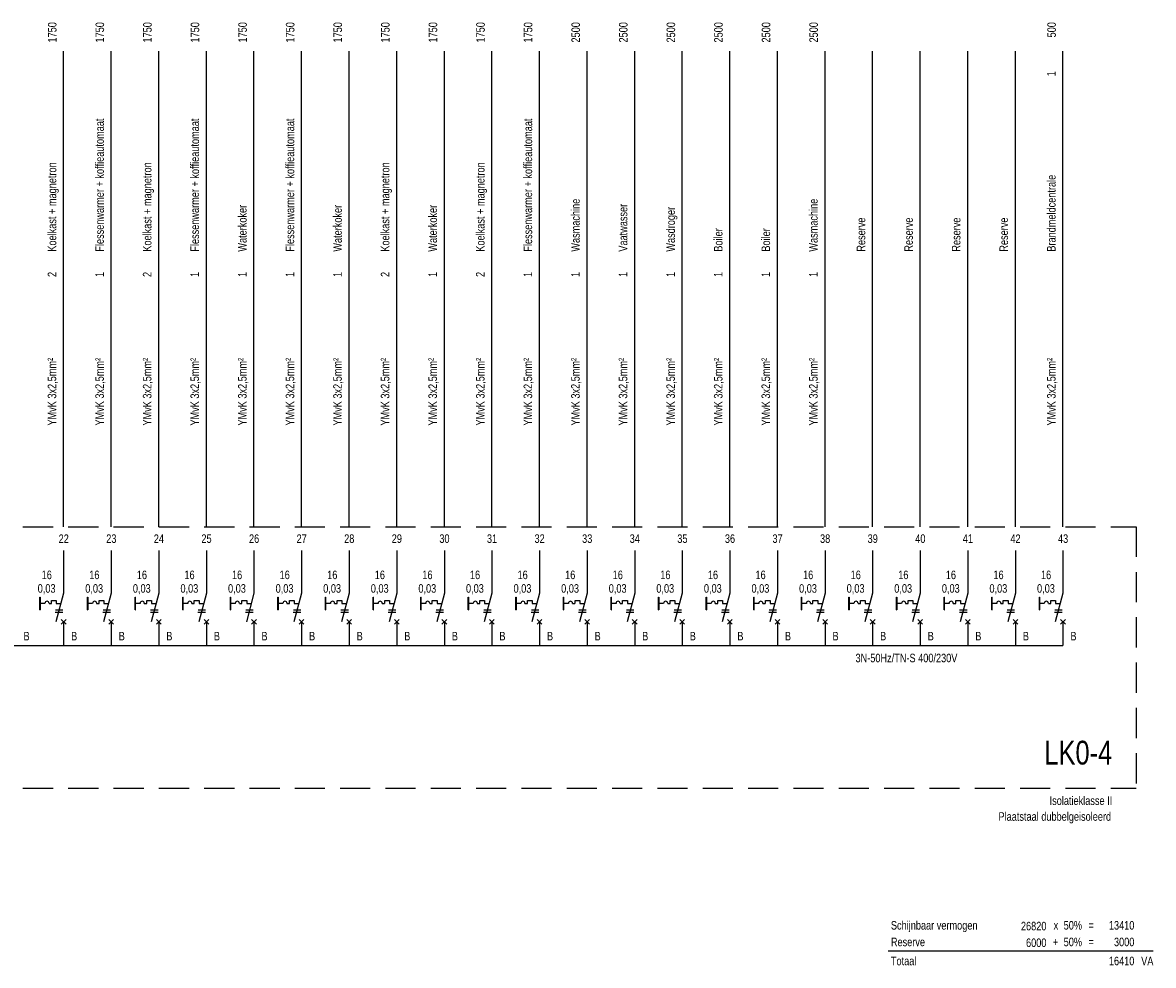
# Model space of a CAD drawing. Header units: millimetres. Extents: x -31842 to 195000, y -27609 to 95000.
# Tile 12 of 21: x 32738 to 56500, y -26315 to -6490. Entities that reach past the tile are written whole.
import ezdxf
from ezdxf.enums import TextEntityAlignment as Align

# ---------------------------------------------------------------- set-up
doc = ezdxf.new("R2010")
doc.units = ezdxf.units.MM
doc.header["$LTSCALE"] = 100
doc.linetypes.add('HIDDEN', pattern=[9.525, 6.35, -3.175])
doc.layers.add('EL$1--_', color=3, linetype='Continuous')
doc.styles.add('SMAL', font='B-GBP.SHX', dxfattribs={"width": 0.8})

# ---------------------------------------------------------------- blocks, each defined once
blk = doc.blocks.new('STELSEL')
at = {"color": 7, "style": 'SMAL', "width": 0.8}
blk.add_attdef('STELSEL', text='', height=180, dxfattribs=at).set_placement((0, -350), align=Align.RIGHT)
blk = doc.blocks.new('KASTTYPE')
at = {"color": 4, "style": 'SMAL', "width": 0.8}
blk.add_attdef('KAST', text='', height=500, dxfattribs=at).set_placement((-500, 500), align=Align.RIGHT)
at = {"color": 7, "style": 'SMAL', "width": 0.8}
blk.add_attdef('TYPE', text='', height=180, dxfattribs=at).set_placement((-500, -350), align=Align.RIGHT)
blk = doc.blocks.new('ES-IS000')
blk.add_line((0, 0), (0, 10000))
at = {"color": 7, "style": 'SMAL', "width": 0.8}
for tag, p in [('VA', (-150, 10610)), ('ASP', (-155, 9577)), ('WCD', (-155, 5358)), ('LPT', (-155, 4453))]:
    blk.add_attdef(tag, text='', height=180, rotation=90, dxfattribs=at).set_placement(p, align=Align.RIGHT)
for tag, p in [('DIVERSEN', (-155, 5783)), ('DIVERSEN', (343, 5799)), ('LEIDING', (-155, 2127)), ('LEIDING', (300, 2145))]:
    blk.add_attdef(tag, p, '', height=180, rotation=90, dxfattribs=at)
blk.add_attdef('GR', text='', height=180, dxfattribs=at).set_placement((2, -342), align=Align.MIDDLE)
blk = doc.blocks.new('ES-IS106')
for p, q in [((0, 2000), (0, 1100)), ((-497, 888), (-497, 1021)), ((-497, 1021), (-490, 1021)), ((-494, 1021), (-494, 754)), ((-490, 888), (-490, 1021)), ((0, 1100), (-161, 500)), ((-497, 754), (-497, 888)), ((-497, 754), (-490, 754)), ((-490, 754), (-490, 888)), ((-50, 450), (50, 550)), ((-50, 550), (50, 450)), ((0, 500), (0, 0))]:
    blk.add_line(p, q)
at = {"color": 7}
for p, q in [((-392, 888), (-490, 888)), ((-307, 888), (-255, 888)), ((-254, 950), (-154, 950)), ((-254, 889), (-254, 950)), ((-172, 754), (-17, 754)), ((-154, 950), (-154, 889)), ((-154, 889), (-57, 889)), ((-178, 704), (-17, 704))]:
    blk.add_line(p, q, dxfattribs=at)
blk.add_arc((-349, 888), 43.4, 0, 180, dxfattribs=at)
at = {"color": 7, "style": 'SMAL', "width": 0.8}
for tag, p in [('IN', (-355, 1488)), ('ID', (-358, 1187))]:
    blk.add_attdef(tag, text='', height=180, dxfattribs=at).set_placement(p, align=Align.MIDDLE)

msp = doc.modelspace()

# ---------------------------------------------------------------- linework, layer by layer
at = {"layer": 'EL$1--_', "color": 10, "linetype": 'HIDDEN'}
for p, q in [((7977, -17091), (56135, -17091)), ((56135, -17091), (56135, -22591)), ((7977, -22591), (56135, -22591))]:
    msp.add_line(p, q, dxfattribs=at)
at = {"layer": 'EL$1--_', "color": 5}
msp.add_line((8849, -19591), (54600, -19591), dxfattribs=at)
at = {"layer": 'EL$1--_', "color": 7}
msp.add_lwpolyline([(50928, -26010), (56495, -26010)], dxfattribs=at)

# ---------------------------------------------------------------- block references
at = {"layer": 'EL$1--_', "color": 3}
ref = msp.add_blockref('ES-IS000', (33600, -17091), dxfattribs=at)
ref.add_attrib('GR', '22', dxfattribs={"layer": '0', "color": 7, "height": 180, "style": 'SMAL', "width": 0.8}).set_placement((33602, -17341), align=Align.MIDDLE)
ref.add_attrib('LEIDING', 'YMvK 3x2,5mm²', (33445, -14964), dxfattribs={"layer": '0', "color": 7, "height": 180, "rotation": 90, "style": 'SMAL', "width": 0.8})
ref.add_attrib('WCD', '2', dxfattribs={"layer": '0', "color": 7, "height": 180, "rotation": 90, "style": 'SMAL', "width": 0.8}).set_placement((33445, -11732), align=Align.RIGHT)
ref.add_attrib('DIVERSEN', 'Koelkast + magnetron', (33445, -11307), dxfattribs={"layer": '0', "color": 7, "height": 180, "rotation": 90, "style": 'SMAL', "width": 0.8})
ref.add_attrib('VA', '1750', dxfattribs={"layer": '0', "color": 7, "height": 180, "rotation": 90, "style": 'SMAL', "width": 0.8}).set_placement((33450, -6481), align=Align.RIGHT)
ref = msp.add_blockref('ES-IS000', (34600, -17091), dxfattribs=at)
ref.add_attrib('GR', '23', dxfattribs={"layer": '0', "color": 7, "height": 180, "style": 'SMAL', "width": 0.8}).set_placement((34602, -17341), align=Align.MIDDLE)
ref.add_attrib('LEIDING', 'YMvK 3x2,5mm²', (34445, -14964), dxfattribs={"layer": '0', "color": 7, "height": 180, "rotation": 90, "style": 'SMAL', "width": 0.8})
ref.add_attrib('WCD', '1', dxfattribs={"layer": '0', "color": 7, "height": 180, "rotation": 90, "style": 'SMAL', "width": 0.8}).set_placement((34445, -11732), align=Align.RIGHT)
ref.add_attrib('DIVERSEN', 'Flessenwarmer + koffieautomaat', (34445, -11307), dxfattribs={"layer": '0', "color": 7, "height": 180, "rotation": 90, "style": 'SMAL', "width": 0.8})
ref.add_attrib('VA', '1750', dxfattribs={"layer": '0', "color": 7, "height": 180, "rotation": 90, "style": 'SMAL', "width": 0.8}).set_placement((34450, -6481), align=Align.RIGHT)
ref = msp.add_blockref('ES-IS000', (35600, -17091), dxfattribs=at)
ref.add_attrib('GR', '24', dxfattribs={"layer": '0', "color": 7, "height": 180, "style": 'SMAL', "width": 0.8}).set_placement((35602, -17341), align=Align.MIDDLE)
ref.add_attrib('LEIDING', 'YMvK 3x2,5mm²', (35445, -14964), dxfattribs={"layer": '0', "color": 7, "height": 180, "rotation": 90, "style": 'SMAL', "width": 0.8})
ref.add_attrib('WCD', '2', dxfattribs={"layer": '0', "color": 7, "height": 180, "rotation": 90, "style": 'SMAL', "width": 0.8}).set_placement((35445, -11732), align=Align.RIGHT)
ref.add_attrib('DIVERSEN', 'Koelkast + magnetron', (35445, -11307), dxfattribs={"layer": '0', "color": 7, "height": 180, "rotation": 90, "style": 'SMAL', "width": 0.8})
ref.add_attrib('VA', '1750', dxfattribs={"layer": '0', "color": 7, "height": 180, "rotation": 90, "style": 'SMAL', "width": 0.8}).set_placement((35450, -6481), align=Align.RIGHT)
ref = msp.add_blockref('ES-IS000', (36600, -17091), dxfattribs=at)
ref.add_attrib('GR', '25', dxfattribs={"layer": '0', "color": 7, "height": 180, "style": 'SMAL', "width": 0.8}).set_placement((36602, -17341), align=Align.MIDDLE)
ref.add_attrib('LEIDING', 'YMvK 3x2,5mm²', (36445, -14964), dxfattribs={"layer": '0', "color": 7, "height": 180, "rotation": 90, "style": 'SMAL', "width": 0.8})
ref.add_attrib('WCD', '1', dxfattribs={"layer": '0', "color": 7, "height": 180, "rotation": 90, "style": 'SMAL', "width": 0.8}).set_placement((36445, -11732), align=Align.RIGHT)
ref.add_attrib('DIVERSEN', 'Flessenwarmer + koffieautomaat', (36445, -11307), dxfattribs={"layer": '0', "color": 7, "height": 180, "rotation": 90, "style": 'SMAL', "width": 0.8})
ref.add_attrib('VA', '1750', dxfattribs={"layer": '0', "color": 7, "height": 180, "rotation": 90, "style": 'SMAL', "width": 0.8}).set_placement((36450, -6481), align=Align.RIGHT)
ref = msp.add_blockref('ES-IS000', (37600, -17091), dxfattribs=at)
ref.add_attrib('GR', '26', dxfattribs={"layer": '0', "color": 7, "height": 180, "style": 'SMAL', "width": 0.8}).set_placement((37602, -17341), align=Align.MIDDLE)
ref.add_attrib('LEIDING', 'YMvK 3x2,5mm²', (37445, -14964), dxfattribs={"layer": '0', "color": 7, "height": 180, "rotation": 90, "style": 'SMAL', "width": 0.8})
ref.add_attrib('WCD', '1', dxfattribs={"layer": '0', "color": 7, "height": 180, "rotation": 90, "style": 'SMAL', "width": 0.8}).set_placement((37445, -11732), align=Align.RIGHT)
ref.add_attrib('DIVERSEN', 'Waterkoker', (37445, -11307), dxfattribs={"layer": '0', "color": 7, "height": 180, "rotation": 90, "style": 'SMAL', "width": 0.8})
ref.add_attrib('VA', '1750', dxfattribs={"layer": '0', "color": 7, "height": 180, "rotation": 90, "style": 'SMAL', "width": 0.8}).set_placement((37450, -6481), align=Align.RIGHT)
ref = msp.add_blockref('ES-IS000', (38600, -17091), dxfattribs=at)
ref.add_attrib('GR', '27', dxfattribs={"layer": '0', "color": 7, "height": 180, "style": 'SMAL', "width": 0.8}).set_placement((38602, -17341), align=Align.MIDDLE)
ref.add_attrib('LEIDING', 'YMvK 3x2,5mm²', (38445, -14964), dxfattribs={"layer": '0', "color": 7, "height": 180, "rotation": 90, "style": 'SMAL', "width": 0.8})
ref.add_attrib('WCD', '1', dxfattribs={"layer": '0', "color": 7, "height": 180, "rotation": 90, "style": 'SMAL', "width": 0.8}).set_placement((38445, -11732), align=Align.RIGHT)
ref.add_attrib('DIVERSEN', 'Flessenwarmer + koffieautomaat', (38445, -11307), dxfattribs={"layer": '0', "color": 7, "height": 180, "rotation": 90, "style": 'SMAL', "width": 0.8})
ref.add_attrib('VA', '1750', dxfattribs={"layer": '0', "color": 7, "height": 180, "rotation": 90, "style": 'SMAL', "width": 0.8}).set_placement((38450, -6481), align=Align.RIGHT)
ref = msp.add_blockref('ES-IS000', (39600, -17091), dxfattribs=at)
ref.add_attrib('GR', '28', dxfattribs={"layer": '0', "color": 7, "height": 180, "style": 'SMAL', "width": 0.8}).set_placement((39602, -17341), align=Align.MIDDLE)
ref.add_attrib('LEIDING', 'YMvK 3x2,5mm²', (39445, -14964), dxfattribs={"layer": '0', "color": 7, "height": 180, "rotation": 90, "style": 'SMAL', "width": 0.8})
ref.add_attrib('WCD', '1', dxfattribs={"layer": '0', "color": 7, "height": 180, "rotation": 90, "style": 'SMAL', "width": 0.8}).set_placement((39445, -11732), align=Align.RIGHT)
ref.add_attrib('DIVERSEN', 'Waterkoker', (39445, -11307), dxfattribs={"layer": '0', "color": 7, "height": 180, "rotation": 90, "style": 'SMAL', "width": 0.8})
ref.add_attrib('VA', '1750', dxfattribs={"layer": '0', "color": 7, "height": 180, "rotation": 90, "style": 'SMAL', "width": 0.8}).set_placement((39450, -6481), align=Align.RIGHT)
ref = msp.add_blockref('ES-IS000', (40600, -17091), dxfattribs=at)
ref.add_attrib('GR', '29', dxfattribs={"layer": '0', "color": 7, "height": 180, "style": 'SMAL', "width": 0.8}).set_placement((40602, -17341), align=Align.MIDDLE)
ref.add_attrib('LEIDING', 'YMvK 3x2,5mm²', (40445, -14964), dxfattribs={"layer": '0', "color": 7, "height": 180, "rotation": 90, "style": 'SMAL', "width": 0.8})
ref.add_attrib('WCD', '2', dxfattribs={"layer": '0', "color": 7, "height": 180, "rotation": 90, "style": 'SMAL', "width": 0.8}).set_placement((40445, -11732), align=Align.RIGHT)
ref.add_attrib('DIVERSEN', 'Koelkast + magnetron', (40445, -11307), dxfattribs={"layer": '0', "color": 7, "height": 180, "rotation": 90, "style": 'SMAL', "width": 0.8})
ref.add_attrib('VA', '1750', dxfattribs={"layer": '0', "color": 7, "height": 180, "rotation": 90, "style": 'SMAL', "width": 0.8}).set_placement((40450, -6481), align=Align.RIGHT)
ref = msp.add_blockref('ES-IS000', (41600, -17091), dxfattribs=at)
ref.add_attrib('GR', '30', dxfattribs={"layer": '0', "color": 7, "height": 180, "style": 'SMAL', "width": 0.8}).set_placement((41602, -17341), align=Align.MIDDLE)
ref.add_attrib('LEIDING', 'YMvK 3x2,5mm²', (41445, -14964), dxfattribs={"layer": '0', "color": 7, "height": 180, "rotation": 90, "style": 'SMAL', "width": 0.8})
ref.add_attrib('WCD', '1', dxfattribs={"layer": '0', "color": 7, "height": 180, "rotation": 90, "style": 'SMAL', "width": 0.8}).set_placement((41445, -11732), align=Align.RIGHT)
ref.add_attrib('DIVERSEN', 'Waterkoker', (41445, -11307), dxfattribs={"layer": '0', "color": 7, "height": 180, "rotation": 90, "style": 'SMAL', "width": 0.8})
ref.add_attrib('VA', '1750', dxfattribs={"layer": '0', "color": 7, "height": 180, "rotation": 90, "style": 'SMAL', "width": 0.8}).set_placement((41450, -6481), align=Align.RIGHT)
ref = msp.add_blockref('ES-IS000', (42600, -17091), dxfattribs=at)
ref.add_attrib('GR', '31', dxfattribs={"layer": '0', "color": 7, "height": 180, "style": 'SMAL', "width": 0.8}).set_placement((42602, -17341), align=Align.MIDDLE)
ref.add_attrib('LEIDING', 'YMvK 3x2,5mm²', (42445, -14964), dxfattribs={"layer": '0', "color": 7, "height": 180, "rotation": 90, "style": 'SMAL', "width": 0.8})
ref.add_attrib('WCD', '2', dxfattribs={"layer": '0', "color": 7, "height": 180, "rotation": 90, "style": 'SMAL', "width": 0.8}).set_placement((42445, -11732), align=Align.RIGHT)
ref.add_attrib('DIVERSEN', 'Koelkast + magnetron', (42445, -11307), dxfattribs={"layer": '0', "color": 7, "height": 180, "rotation": 90, "style": 'SMAL', "width": 0.8})
ref.add_attrib('VA', '1750', dxfattribs={"layer": '0', "color": 7, "height": 180, "rotation": 90, "style": 'SMAL', "width": 0.8}).set_placement((42450, -6481), align=Align.RIGHT)
ref = msp.add_blockref('ES-IS000', (43600, -17091), dxfattribs=at)
ref.add_attrib('GR', '32', dxfattribs={"layer": '0', "color": 7, "height": 180, "style": 'SMAL', "width": 0.8}).set_placement((43602, -17341), align=Align.MIDDLE)
ref.add_attrib('LEIDING', 'YMvK 3x2,5mm²', (43445, -14964), dxfattribs={"layer": '0', "color": 7, "height": 180, "rotation": 90, "style": 'SMAL', "width": 0.8})
ref.add_attrib('WCD', '1', dxfattribs={"layer": '0', "color": 7, "height": 180, "rotation": 90, "style": 'SMAL', "width": 0.8}).set_placement((43445, -11732), align=Align.RIGHT)
ref.add_attrib('DIVERSEN', 'Flessenwarmer + koffieautomaat', (43445, -11307), dxfattribs={"layer": '0', "color": 7, "height": 180, "rotation": 90, "style": 'SMAL', "width": 0.8})
ref.add_attrib('VA', '1750', dxfattribs={"layer": '0', "color": 7, "height": 180, "rotation": 90, "style": 'SMAL', "width": 0.8}).set_placement((43450, -6481), align=Align.RIGHT)
ref = msp.add_blockref('ES-IS000', (44600, -17091), dxfattribs=at)
ref.add_attrib('GR', '33', dxfattribs={"layer": '0', "color": 7, "height": 180, "style": 'SMAL', "width": 0.8}).set_placement((44602, -17341), align=Align.MIDDLE)
ref.add_attrib('LEIDING', 'YMvK 3x2,5mm²', (44445, -14964), dxfattribs={"layer": '0', "color": 7, "height": 180, "rotation": 90, "style": 'SMAL', "width": 0.8})
ref.add_attrib('WCD', '1', dxfattribs={"layer": '0', "color": 7, "height": 180, "rotation": 90, "style": 'SMAL', "width": 0.8}).set_placement((44445, -11732), align=Align.RIGHT)
ref.add_attrib('DIVERSEN', 'Wasmachine', (44445, -11307), dxfattribs={"layer": '0', "color": 7, "height": 180, "rotation": 90, "style": 'SMAL', "width": 0.8})
ref.add_attrib('VA', '2500', dxfattribs={"layer": '0', "color": 7, "height": 180, "rotation": 90, "style": 'SMAL', "width": 0.8}).set_placement((44450, -6481), align=Align.RIGHT)
ref = msp.add_blockref('ES-IS000', (45600, -17091), dxfattribs=at)
ref.add_attrib('GR', '34', dxfattribs={"layer": '0', "color": 7, "height": 180, "style": 'SMAL', "width": 0.8}).set_placement((45602, -17341), align=Align.MIDDLE)
ref.add_attrib('LEIDING', 'YMvK 3x2,5mm²', (45445, -14964), dxfattribs={"layer": '0', "color": 7, "height": 180, "rotation": 90, "style": 'SMAL', "width": 0.8})
ref.add_attrib('WCD', '1', dxfattribs={"layer": '0', "color": 7, "height": 180, "rotation": 90, "style": 'SMAL', "width": 0.8}).set_placement((45445, -11732), align=Align.RIGHT)
ref.add_attrib('DIVERSEN', 'Vaatwasser', (45445, -11307), dxfattribs={"layer": '0', "color": 7, "height": 180, "rotation": 90, "style": 'SMAL', "width": 0.8})
ref.add_attrib('VA', '2500', dxfattribs={"layer": '0', "color": 7, "height": 180, "rotation": 90, "style": 'SMAL', "width": 0.8}).set_placement((45450, -6481), align=Align.RIGHT)
ref = msp.add_blockref('ES-IS000', (46600, -17091), dxfattribs=at)
ref.add_attrib('GR', '35', dxfattribs={"layer": '0', "color": 7, "height": 180, "style": 'SMAL', "width": 0.8}).set_placement((46602, -17341), align=Align.MIDDLE)
ref.add_attrib('LEIDING', 'YMvK 3x2,5mm²', (46445, -14964), dxfattribs={"layer": '0', "color": 7, "height": 180, "rotation": 90, "style": 'SMAL', "width": 0.8})
ref.add_attrib('WCD', '1', dxfattribs={"layer": '0', "color": 7, "height": 180, "rotation": 90, "style": 'SMAL', "width": 0.8}).set_placement((46445, -11732), align=Align.RIGHT)
ref.add_attrib('DIVERSEN', 'Wasdroger', (46445, -11307), dxfattribs={"layer": '0', "color": 7, "height": 180, "rotation": 90, "style": 'SMAL', "width": 0.8})
ref.add_attrib('VA', '2500', dxfattribs={"layer": '0', "color": 7, "height": 180, "rotation": 90, "style": 'SMAL', "width": 0.8}).set_placement((46450, -6481), align=Align.RIGHT)
ref = msp.add_blockref('ES-IS000', (47600, -17091), dxfattribs=at)
ref.add_attrib('GR', '36', dxfattribs={"layer": '0', "color": 7, "height": 180, "style": 'SMAL', "width": 0.8}).set_placement((47602, -17341), align=Align.MIDDLE)
ref.add_attrib('LEIDING', 'YMvK 3x2,5mm²', (47445, -14964), dxfattribs={"layer": '0', "color": 7, "height": 180, "rotation": 90, "style": 'SMAL', "width": 0.8})
ref.add_attrib('WCD', ' 1', dxfattribs={"layer": '0', "color": 7, "height": 180, "rotation": 90, "style": 'SMAL', "width": 0.8}).set_placement((47445, -11732), align=Align.RIGHT)
ref.add_attrib('DIVERSEN', 'Boiler', (47445, -11307), dxfattribs={"layer": '0', "color": 7, "height": 180, "rotation": 90, "style": 'SMAL', "width": 0.8})
ref.add_attrib('VA', '2500', dxfattribs={"layer": '0', "color": 7, "height": 180, "rotation": 90, "style": 'SMAL', "width": 0.8}).set_placement((47450, -6481), align=Align.RIGHT)
ref = msp.add_blockref('ES-IS000', (48600, -17091), dxfattribs=at)
ref.add_attrib('GR', '37', dxfattribs={"layer": '0', "color": 7, "height": 180, "style": 'SMAL', "width": 0.8}).set_placement((48602, -17341), align=Align.MIDDLE)
ref.add_attrib('LEIDING', 'YMvK 3x2,5mm²', (48445, -14964), dxfattribs={"layer": '0', "color": 7, "height": 180, "rotation": 90, "style": 'SMAL', "width": 0.8})
ref.add_attrib('WCD', '1', dxfattribs={"layer": '0', "color": 7, "height": 180, "rotation": 90, "style": 'SMAL', "width": 0.8}).set_placement((48445, -11732), align=Align.RIGHT)
ref.add_attrib('DIVERSEN', 'Boiler', (48445, -11307), dxfattribs={"layer": '0', "color": 7, "height": 180, "rotation": 90, "style": 'SMAL', "width": 0.8})
ref.add_attrib('VA', '2500', dxfattribs={"layer": '0', "color": 7, "height": 180, "rotation": 90, "style": 'SMAL', "width": 0.8}).set_placement((48450, -6481), align=Align.RIGHT)
ref = msp.add_blockref('ES-IS000', (49600, -17091), dxfattribs=at)
ref.add_attrib('GR', '38', dxfattribs={"layer": '0', "color": 7, "height": 180, "style": 'SMAL', "width": 0.8}).set_placement((49602, -17341), align=Align.MIDDLE)
ref.add_attrib('LEIDING', 'YMvK 3x2,5mm²', (49445, -14964), dxfattribs={"layer": '0', "color": 7, "height": 180, "rotation": 90, "style": 'SMAL', "width": 0.8})
ref.add_attrib('WCD', '1', dxfattribs={"layer": '0', "color": 7, "height": 180, "rotation": 90, "style": 'SMAL', "width": 0.8}).set_placement((49445, -11732), align=Align.RIGHT)
ref.add_attrib('DIVERSEN', 'Wasmachine', (49445, -11307), dxfattribs={"layer": '0', "color": 7, "height": 180, "rotation": 90, "style": 'SMAL', "width": 0.8})
ref.add_attrib('VA', '2500', dxfattribs={"layer": '0', "color": 7, "height": 180, "rotation": 90, "style": 'SMAL', "width": 0.8}).set_placement((49450, -6481), align=Align.RIGHT)
ref = msp.add_blockref('ES-IS000', (54600, -17091), dxfattribs=at)
ref.add_attrib('GR', '43', dxfattribs={"layer": '0', "color": 7, "height": 180, "style": 'SMAL', "width": 0.8}).set_placement((54602, -17341), align=Align.MIDDLE)
ref.add_attrib('LEIDING', 'YMvK 3x2,5mm²', (54445, -14964), dxfattribs={"layer": '0', "color": 7, "height": 180, "rotation": 90, "style": 'SMAL', "width": 0.8})
ref.add_attrib('DIVERSEN', 'Brandmeldcentrale', (54445, -11307), dxfattribs={"layer": '0', "color": 7, "height": 180, "rotation": 90, "style": 'SMAL', "width": 0.8})
ref.add_attrib('ASP', '1', dxfattribs={"layer": '0', "color": 7, "height": 180, "rotation": 90, "style": 'SMAL', "width": 0.8}).set_placement((54445, -7514), align=Align.RIGHT)
ref.add_attrib('VA', '500', dxfattribs={"layer": '0', "color": 7, "height": 180, "rotation": 90, "style": 'SMAL', "width": 0.8}).set_placement((54450, -6481), align=Align.RIGHT)
ref = msp.add_blockref('ES-IS000', (50600, -17091), dxfattribs=at)
ref.add_attrib('GR', '39', dxfattribs={"layer": '0', "color": 7, "height": 180, "style": 'SMAL', "width": 0.8}).set_placement((50602, -17341), align=Align.MIDDLE)
ref.add_attrib('DIVERSEN', 'Reserve', (50445, -11307), dxfattribs={"layer": '0', "color": 7, "height": 180, "rotation": 90, "style": 'SMAL', "width": 0.8})
ref = msp.add_blockref('ES-IS000', (51600, -17091), dxfattribs=at)
ref.add_attrib('GR', '40', dxfattribs={"layer": '0', "color": 7, "height": 180, "style": 'SMAL', "width": 0.8}).set_placement((51602, -17341), align=Align.MIDDLE)
ref.add_attrib('DIVERSEN', 'Reserve', (51445, -11307), dxfattribs={"layer": '0', "color": 7, "height": 180, "rotation": 90, "style": 'SMAL', "width": 0.8})
ref = msp.add_blockref('ES-IS000', (52600, -17091), dxfattribs=at)
ref.add_attrib('GR', '41', dxfattribs={"layer": '0', "color": 7, "height": 180, "style": 'SMAL', "width": 0.8}).set_placement((52602, -17341), align=Align.MIDDLE)
ref.add_attrib('DIVERSEN', 'Reserve', (52445, -11307), dxfattribs={"layer": '0', "color": 7, "height": 180, "rotation": 90, "style": 'SMAL', "width": 0.8})
ref = msp.add_blockref('ES-IS000', (53600, -17091), dxfattribs=at)
ref.add_attrib('GR', '42', dxfattribs={"layer": '0', "color": 7, "height": 180, "style": 'SMAL', "width": 0.8}).set_placement((53602, -17341), align=Align.MIDDLE)
ref.add_attrib('DIVERSEN', 'Reserve', (53445, -11307), dxfattribs={"layer": '0', "color": 7, "height": 180, "rotation": 90, "style": 'SMAL', "width": 0.8})
at = {"layer": 'EL$1--_'}
for name, p, values in [('ES-IS106', (33600, -19591), {'IN': '16', 'ID': '0,03'}), ('ES-IS106', (34600, -19591), {'IN': '16', 'ID': '0,03'}), ('ES-IS106', (35600, -19591), {'IN': '16', 'ID': '0,03'}), ('ES-IS106', (36600, -19591), {'IN': '16', 'ID': '0,03'}), ('ES-IS106', (37600, -19591), {'IN': '16', 'ID': '0,03'}), ('ES-IS106', (38600, -19591), {'IN': '16', 'ID': '0,03'}), ('ES-IS106', (39600, -19591), {'IN': '16', 'ID': '0,03'}), ('ES-IS106', (40600, -19591), {'IN': '16', 'ID': '0,03'}), ('ES-IS106', (41600, -19591), {'IN': '16', 'ID': '0,03'}), ('ES-IS106', (42600, -19591), {'IN': '16', 'ID': '0,03'}), ('ES-IS106', (43600, -19591), {'IN': '16', 'ID': '0,03'}), ('ES-IS106', (44600, -19591), {'IN': '16', 'ID': '0,03'}), ('ES-IS106', (45600, -19591), {'IN': '16', 'ID': '0,03'}), ('ES-IS106', (46600, -19591), {'IN': '16', 'ID': '0,03'}), ('ES-IS106', (47600, -19591), {'IN': '16', 'ID': '0,03'}), ('ES-IS106', (48600, -19591), {'IN': '16', 'ID': '0,03'}), ('ES-IS106', (49600, -19591), {'IN': '16', 'ID': '0,03'}), ('ES-IS106', (50600, -19591), {'IN': '16', 'ID': '0,03'}), ('ES-IS106', (51600, -19591), {'IN': '16', 'ID': '0,03'}), ('ES-IS106', (52600, -19591), {'IN': '16', 'ID': '0,03'}), ('ES-IS106', (53600, -19591), {'IN': '16', 'ID': '0,03'}), ('ES-IS106', (54600, -19591), {'IN': '16', 'ID': '0,03'}), ('STELSEL', (52381, -19591), {'STELSEL': '3N-50Hz/TN-S 400/230V'}), ('KASTTYPE', (56135, -22591), {'KAST': 'LK0-4', 'TYPE': 'Isolatieklasse II'}), ('STELSEL', (55611, -22924), {'STELSEL': 'Plaatstaal dubbelgeisoleerd'})]:
    msp.add_blockref(name, p, dxfattribs=at).add_auto_attribs(values)

# ---------------------------------------------------------------- texts
at = {"layer": 'EL$1--_', "style": 'SMAL', "width": 0.8}
for s, p in [('B', (32757, -19481)), ('B', (33757, -19481)), ('B', (34757, -19481)), ('B', (35757, -19481)), ('B', (36757, -19481)), ('B', (37757, -19481)), ('B', (38757, -19481)), ('B', (39757, -19481)), ('B', (40757, -19481)), ('B', (41757, -19481)), ('B', (42757, -19481)), ('B', (43757, -19481)), ('B', (44757, -19481)), ('B', (45757, -19481)), ('B', (46757, -19481)), ('B', (47757, -19481)), ('B', (48757, -19481)), ('B', (49757, -19481)), ('B', (50757, -19481)), ('B', (51757, -19481)), ('B', (52757, -19481)), ('B', (53757, -19481)), ('B', (54757, -19481)), ('Schijnbaar vermogen', (50984, -25562)), ('Reserve', (50984, -25912)), ('Totaal', (50984, -26312))]:
    msp.add_text(s, height=180, dxfattribs=at).set_placement(p)
for s, p in [('26820', (54252, -25578)), ('50%%%', (55000, -25562)), ('13410', (56100, -25562)), ('x', (54500, -25562)), ('=', (55250, -25562)), ('6000', (54252, -25928)), ('+', (54500, -25912)), ('50%%%', (55000, -25912)), ('=', (55250, -25912)), ('3000', (56100, -25912)), ('16410', (56100, -26312)), ('VA', (56500, -26312))]:
    msp.add_text(s, height=180, dxfattribs=at).set_placement(p, align=Align.RIGHT)

doc.saveas('drawing.dxf')
